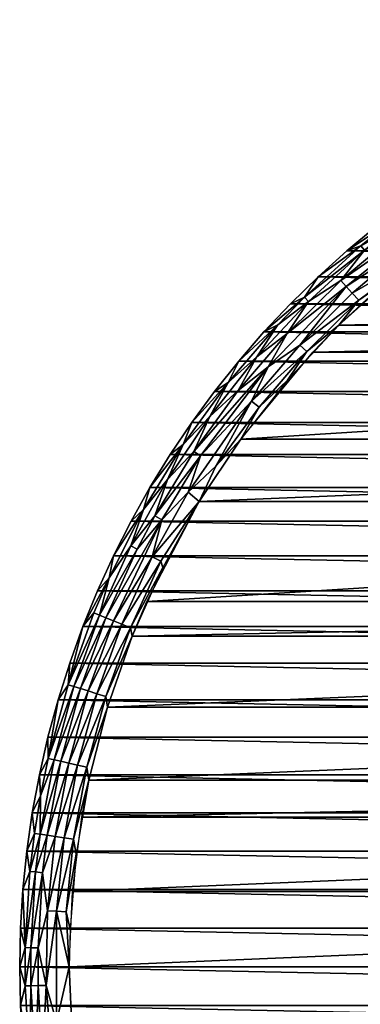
# Model space of a CAD drawing. Header units: inches. Extents: x -24 to 24, y -24 to 24.
# Tile 3 of 7: x -24 to -15.4, y -1 to 24. Entities that reach past the tile are written whole.
import ezdxf

# ---------------------------------------------------------------- set-up
doc = ezdxf.new("R2010")
doc.units = ezdxf.units.IN
doc.header["$MEASUREMENT"] = 0
doc.layers.add('AFUTL-3-EDPL', color=19, linetype='Continuous')
doc.layers.add('AFUTL-3-TPWD', color=15, linetype='Continuous')

msp = doc.modelspace()

# ---------------------------------------------------------------- meshes
at = {"layer": 'AFUTL-3-EDPL'}
mesh = msp.add_polyface(dxfattribs=at)
corners = [(-15.266, 18.152, 41.556), (-15.869, 17.387, 41.371), (-16.686, 16.856, 41.556), (-12.188, 19.205, 40.976), (-13.752, 18.118, 40.976), (-14.146, 18.275, 41.092), (-15.579, 17.069, 41.092), (-14.409, 18.615, 41.371), (-15.416, 16.89, 41.005), (-16.733, 15.586, 41.005), (-16.91, 15.751, 41.092), (-12.952, 19.87, 41.556), (-13.643, 19.184, 41.371), (-14.518, 18.756, 41.556), (-14.186, 19.359, 42.047), (-13.032, 19.994, 41.766), (-13.832, 19.45, 41.766), (-16.443, 17.482, 42.047), (-15.362, 18.265, 41.766), (-16.79, 16.961, 41.766), (-14.964, 18.764, 42.047), (-14.609, 18.873, 41.766), (-15.717, 18.138, 42.047), (-15.731, 17.236, 41.215), (-13.524, 19.017, 41.215), (-13.385, 19.921, 42.047), (-17.225, 16.045, 41.371), (-14.499, 17.526, 40.976), (-15.915, 16.252, 40.976), (-17.219, 14.863, 40.976)]
mesh.append_faces([[corners[k] for k in face] for face in [(5, 4, 6), (20, 21, 22), (7, 24, 1), (13, 7, 0), (25, 15, 14), (21, 13, 18), (6, 8, 10), (12, 24, 7), (14, 16, 20), (22, 18, 17), (16, 13, 21)]], dxfattribs={"vtx0": -1, "vtx1": -1})
mesh.append_faces([[corners[k] for k in face] for face in [(0, 1, 2), (8, 9, 10), (11, 12, 13), (17, 18, 19), (19, 0, 2), (16, 11, 13), (24, 23, 1), (1, 23, 26), (1, 26, 2), (4, 8, 6), (18, 0, 19), (8, 28, 9)]], dxfattribs={"vtx0": -1, "vtx1": -1, "vtx2": -1})
mesh.append_faces([[corners[k] for k in face] for face in [(14, 15, 16), (22, 21, 18), (18, 13, 0), (9, 28, 29), (20, 16, 21)]], dxfattribs={"vtx0": -1, "vtx2": -1})
mesh.append_faces([[corners[k] for k in face] for face in [(3, 4, 5), (7, 1, 0), (5, 6, 23), (24, 5, 23), (6, 10, 23), (12, 7, 13)]], dxfattribs={"vtx1": -1, "vtx2": -1})
mesh.append_faces([[corners[k] for k in face] for face in [(8, 27, 28), (4, 27, 8)]], dxfattribs={"vtx2": -1})
mesh = msp.add_polyface(dxfattribs=at)
corners = [(-15.731, 17.236, 41.215), (-17.706, 15.2, 41.215), (-17.225, 16.045, 41.371), (-16.91, 15.751, 41.092), (-16.733, 15.586, 41.005), (-18.13, 14.33, 41.092), (-17.94, 14.18, 41.005), (-19.03, 12.68, 41.005), (-19.589, 13.053, 41.371), (-20.255, 12.342, 41.556), (-19.189, 13.941, 41.556), (-18.724, 14.799, 41.766), (-19.644, 13.788, 42.047), (-19.065, 14.578, 42.047), (-16.443, 17.482, 42.047), (-16.79, 16.961, 41.766), (-17.143, 16.797, 42.047), (-18.468, 14.597, 41.371), (-18.455, 15.343, 42.047), (-17.464, 16.267, 41.766), (-19.861, 13.234, 41.766), (-19.735, 12.025, 41.092), (-20.702, 12.141, 42.047), (-20.19, 12.975, 42.047), (-17.814, 16.083, 42.047), (-19.419, 12.94, 41.215), (-17.997, 15.45, 41.556), (-16.686, 16.856, 41.556), (-17.219, 14.863, 40.976), (-18.402, 13.37, 40.976)]
mesh.append_faces([[corners[k] for k in face] for face in [(1, 8, 17)]], dxfattribs={"vtx0": -1})
mesh.append_faces([[corners[k] for k in face] for face in [(14, 15, 16), (24, 19, 18), (15, 27, 19), (16, 15, 24), (18, 11, 13)]], dxfattribs={"vtx0": -1, "vtx1": -1})
mesh.append_faces([[corners[k] for k in face] for face in [(0, 1, 2), (3, 4, 5), (6, 7, 5), (8, 9, 10), (18, 19, 11), (11, 20, 12), (7, 21, 5), (19, 26, 11), (0, 3, 1), (19, 27, 26), (3, 5, 1), (4, 6, 5), (11, 26, 10), (10, 20, 11), (9, 20, 10), (27, 2, 26), (26, 17, 10), (2, 17, 26), (1, 25, 8), (4, 28, 6), (29, 7, 6)]], dxfattribs={"vtx0": -1, "vtx1": -1, "vtx2": -1})
mesh.append_faces([[corners[k] for k in face] for face in [(11, 12, 13), (2, 1, 17), (20, 22, 23), (21, 25, 5), (24, 15, 19), (6, 28, 29), (20, 23, 12)]], dxfattribs={"vtx0": -1, "vtx2": -1})
mesh.append_faces([[corners[k] for k in face] for face in [(17, 8, 10), (5, 25, 1)]], dxfattribs={"vtx1": -1, "vtx2": -1})
mesh = msp.add_polyface(dxfattribs=at)
corners = [(-20.868, 11.582, 41.766), (-21.623, 10.413, 42.047), (-21.18, 11.287, 42.047), (-21.816, 8.843, 41.371), (-21.981, 8.91, 41.556), (-21.028, 10.581, 41.371), (-20.427, 10.278, 41.005), (-21.417, 8.681, 41.092), (-20.644, 10.387, 41.092), (-21.193, 8.59, 41.005), (-20.582, 11.424, 41.371), (-20.255, 12.342, 41.556), (-19.589, 13.053, 41.371), (-21.627, 8.766, 41.215), (-20.403, 11.325, 41.215), (-20.702, 12.141, 42.047), (-19.861, 13.234, 41.766), (-21.737, 9.854, 41.766), (-22.4, 8.616, 42.047), (-22.03, 9.523, 42.047), (-21.188, 10.661, 41.556), (-19.735, 12.025, 41.092), (-19.419, 12.94, 41.215), (-19.456, 11.783, 40.976), (-19.03, 12.68, 41.005), (-22.772, 7.145, 41.766), (-22.119, 8.965, 41.766), (-18.402, 13.37, 40.976), (-21.149, 8.373, 40.976), (-20.374, 10.114, 40.976)]
mesh.append_faces([[corners[k] for k in face] for face in [(3, 4, 5), (7, 13, 8), (8, 14, 21), (26, 18, 17), (5, 20, 10), (28, 9, 29), (29, 6, 23)]], dxfattribs={"vtx0": -1, "vtx1": -1})
mesh.append_faces([[corners[k] for k in face] for face in [(9, 7, 6), (10, 11, 12), (8, 13, 14), (0, 15, 16), (17, 1, 0), (5, 4, 20), (10, 20, 11), (21, 14, 22), (6, 8, 23), (23, 21, 24), (14, 10, 22), (4, 17, 20), (4, 25, 26), (20, 0, 11), (20, 17, 0), (11, 0, 16), (13, 3, 14), (22, 10, 12), (29, 9, 6)]], dxfattribs={"vtx0": -1, "vtx1": -1, "vtx2": -1})
mesh.append_faces([[corners[k] for k in face] for face in [(0, 1, 2), (6, 7, 8), (17, 18, 19), (14, 3, 5), (23, 8, 21), (4, 26, 17), (14, 5, 10), (0, 2, 15), (17, 19, 1)]], dxfattribs={"vtx0": -1, "vtx2": -1})
mesh.append_faces([[corners[k] for k in face] for face in [(27, 23, 24)]], dxfattribs={"vtx1": -1, "vtx2": -1})
mesh = msp.add_polyface(dxfattribs=at)
corners = [(-22.461, 7.047, 41.371), (-23.131, 5.244, 41.556), (-22.631, 7.1, 41.556), (-22.957, 5.205, 41.371), (-21.819, 6.846, 41.005), (-22.538, 5.11, 41.092), (-22.05, 6.918, 41.092), (-23.48, 3.354, 41.556), (-22.302, 5.056, 41.005), (-21.816, 8.843, 41.371), (-21.981, 8.91, 41.556), (-23.276, 5.277, 41.766), (-23.028, 6.762, 42.047), (-22.772, 7.145, 41.766), (-22.4, 8.616, 42.047), (-22.119, 8.965, 41.766), (-23.47, 4.329, 41.766), (-23.681, 3.899, 42.047), (-23.502, 4.862, 42.047), (-23.284, 5.817, 42.047), (-22.733, 7.695, 42.047), (-22.758, 5.16, 41.215), (-22.265, 6.986, 41.215), (-21.417, 8.681, 41.092), (-21.627, 8.766, 41.215), (-23.101, 3.3, 41.215), (-21.193, 8.59, 41.005), (-23.304, 3.329, 41.371), (-22.877, 3.268, 41.092), (-22.249, 4.729, 40.976), (-21.775, 6.574, 40.976), (-21.149, 8.373, 40.976)]
mesh.append_faces([[corners[k] for k in face] for face in [(3, 1, 0), (0, 2, 9), (5, 21, 6), (1, 11, 2), (2, 13, 10), (22, 0, 24), (21, 3, 22), (6, 22, 23), (16, 18, 11), (29, 8, 30), (30, 4, 31)]], dxfattribs={"vtx0": -1, "vtx1": -1})
mesh.append_faces([[corners[k] for k in face] for face in [(3, 7, 1), (8, 5, 4), (11, 12, 13), (13, 14, 15), (4, 6, 26), (2, 11, 13), (30, 8, 4), (31, 4, 26)]], dxfattribs={"vtx0": -1, "vtx1": -1, "vtx2": -1})
mesh.append_faces([[corners[k] for k in face] for face in [(0, 1, 2), (4, 5, 6), (9, 2, 10), (16, 17, 18), (11, 19, 12), (13, 20, 14), (6, 21, 22), (23, 22, 24), (5, 25, 21), (24, 0, 9), (22, 3, 0), (21, 27, 3), (8, 28, 5), (26, 6, 23), (1, 16, 11), (11, 18, 19), (13, 12, 20)]], dxfattribs={"vtx0": -1, "vtx2": -1})
mesh = msp.add_polyface(dxfattribs=at)
corners = [(-22.638, 3.234, 41.005), (-23.067, 1.404, 41.092), (-22.877, 3.268, 41.092), (-23.292, 1.418, 41.215), (-23.535, 0.477, 41.371), (-23.419, 2.382, 41.371), (-23.862, 0.484, 41.766), (-23.92, 1.956, 42.047), (-23.744, 2.415, 41.766), (-24, 0, 42.047), (-23.98, 0.979, 42.047), (-23.101, 3.3, 41.215), (-23.627, 3.375, 41.766), (-23.681, 3.899, 42.047), (-23.47, 4.329, 41.766), (-22.825, 1.39, 41.005), (-23.714, 0.481, 41.556), (-23.597, 2.4, 41.556), (-23.331, -0.473, 41.215), (-23.304, 3.329, 41.371), (-23.48, 3.354, 41.556), (-22.957, 5.205, 41.371), (-23.82, 2.93, 42.047), (-22.302, 5.056, 41.005), (-22.746, 0, 40.976), (-23.131, 5.244, 41.556), (-22.758, 5.16, 41.215), (-22.538, 5.11, 41.092), (-22.726, 0.953, 40.976), (-22.567, 2.851, 40.976), (-22.249, 4.729, 40.976)]
mesh.append_faces([[corners[k] for k in face] for face in [(12, 13, 14), (16, 6, 17), (19, 20, 21), (11, 19, 26), (1, 3, 2), (2, 11, 27), (17, 8, 20), (28, 15, 29), (29, 0, 30), (5, 17, 19), (8, 22, 12)]], dxfattribs={"vtx0": -1, "vtx1": -1})
mesh.append_faces([[corners[k] for k in face] for face in [(3, 4, 5), (6, 7, 8), (2, 3, 11), (15, 1, 0), (18, 4, 3), (0, 2, 23), (24, 1, 15), (17, 6, 8), (20, 14, 25), (4, 16, 5), (3, 5, 11), (1, 18, 3), (29, 15, 0), (30, 0, 23)]], dxfattribs={"vtx0": -1, "vtx1": -1, "vtx2": -1})
mesh.append_faces([[corners[k] for k in face] for face in [(0, 1, 2), (6, 9, 10), (5, 16, 17), (8, 7, 22), (20, 12, 14), (19, 17, 20), (11, 5, 19), (6, 10, 7), (12, 22, 13), (20, 8, 12)]], dxfattribs={"vtx0": -1, "vtx2": -1})
mesh.append_faces([[corners[k] for k in face] for face in [(28, 24, 15)]], dxfattribs={"vtx1": -1, "vtx2": -1})
mesh = msp.add_polyface(dxfattribs=at)
corners = [(-23.101, -3.3, 41.215), (-23.067, -1.404, 41.092), (-22.877, -3.268, 41.092), (-23.535, -0.477, 41.371), (-23.331, -0.473, 41.215), (-23.419, -2.382, 41.371), (-23.82, -2.93, 42.047), (-23.744, -2.415, 41.766), (-23.47, -4.329, 41.766), (-23.98, -0.979, 42.047), (-23.862, -0.484, 41.766), (-22.666, -1.903, 40.976), (-22.746, 0, 40.976), (-23.681, -3.899, 42.047), (-23.714, -0.481, 41.556), (-23.597, -2.4, 41.556), (-23.067, 1.404, 41.092), (-23.48, -3.354, 41.556), (-23.304, -3.329, 41.371), (-23.131, -5.244, 41.556), (-23.92, -1.956, 42.047), (-22.758, -5.16, 41.215), (-22.428, -3.793, 40.976), (-23.535, 0.477, 41.371), (-23.714, 0.481, 41.556), (-23.862, 0.484, 41.766), (-24, 0, 42.047), (-22.957, -5.205, 41.371), (-22.538, -5.11, 41.092), (-23.502, -4.862, 42.047)]
mesh.append_faces([[corners[k] for k in face] for face in [(8, 15, 17)]], dxfattribs={"vtx0": -1})
mesh.append_faces([[corners[k] for k in face] for face in [(3, 4, 5), (1, 11, 2), (6, 8, 13), (14, 3, 15), (9, 7, 20), (0, 2, 21), (10, 26, 25), (18, 0, 27), (2, 22, 28), (15, 5, 17), (14, 10, 24), (3, 14, 23), (5, 0, 18), (13, 8, 29), (20, 7, 6), (26, 10, 9)]], dxfattribs={"vtx0": -1, "vtx1": -1})
mesh.append_faces([[corners[k] for k in face] for face in [(6, 7, 8), (9, 10, 7), (12, 1, 16), (17, 18, 19), (7, 15, 8), (5, 4, 0), (10, 14, 7)]], dxfattribs={"vtx0": -1, "vtx1": -1, "vtx2": -1})
mesh.append_faces([[corners[k] for k in face] for face in [(0, 1, 2), (1, 12, 11), (15, 3, 5), (2, 11, 22), (7, 14, 15), (23, 14, 24), (24, 10, 25), (4, 3, 23), (17, 5, 18)]], dxfattribs={"vtx0": -1, "vtx2": -1})
mesh.append_faces([[corners[k] for k in face] for face in [(8, 17, 19), (4, 1, 0), (1, 4, 16)]], dxfattribs={"vtx1": -1, "vtx2": -1})
at = {"layer": 'AFUTL-3-TPWD'}
mesh = msp.add_polyface(dxfattribs=at)
corners = [(-22.746, 0, 40.976), (-0.476, 22.741, 40.976), (0.476, -22.741, 40.976), (22.746, 0, 40.976), (-22.03, 9.523, 42.047), (0.49, 23.995, 42.047), (-0.49, -23.995, 42.047), (22.03, 9.523, 42.047), (-18.402, 13.37, 40.976), (18.402, -13.37, 40.976), (-18.402, -13.37, 40.976), (18.402, 13.37, 40.976), (-11.716, 20.946, 42.047), (11.716, -20.946, 42.047), (11.716, 20.946, 42.047), (-11.716, -20.946, 42.047), (-23.92, -1.956, 42.047), (23.92, -1.956, 42.047), (-8.814, -20.969, 40.976), (8.814, 20.969, 40.976), (8.814, -20.969, 40.976), (-8.814, 20.969, 40.976), (22.03, -9.523, 42.047), (-22.03, -9.523, 42.047), (-21.775, 6.574, 40.976), (21.775, -6.574, 40.976), (-21.775, -6.574, 40.976), (21.775, 6.574, 40.976), (-16.443, -17.482, 42.047), (16.443, 17.482, 42.047), (16.443, -17.482, 42.047), (-16.443, 17.482, 42.047), (13.752, 18.118, 40.976), (-13.752, -18.118, 40.976), (13.752, -18.118, 40.976), (-13.752, 18.118, 40.976), (4.382, -23.597, 42.047), (-4.382, 23.597, 42.047), (-8.157, -22.571, 42.047), (8.157, 22.571, 42.047), (8.157, -22.571, 42.047), (-8.157, 22.571, 42.047), (-23.92, 1.956, 42.047), (23.92, 1.956, 42.047), (-4.382, -23.597, 42.047), (4.382, 23.597, 42.047), (-23.502, 4.862, 42.047), (23.502, -4.862, 42.047), (23.502, 4.862, 42.047), (-23.502, -4.862, 42.047), (14.186, 19.359, 42.047), (-14.186, -19.359, 42.047), (-14.186, 19.359, 42.047), (14.186, -19.359, 42.047), (18.455, 15.343, 42.047), (-18.455, -15.343, 42.047), (18.455, -15.343, 42.047), (-18.455, 15.343, 42.047), (22.428, 3.793, 40.976), (-22.428, -3.793, 40.976), (-22.428, 3.793, 40.976), (22.428, -3.793, 40.976), (-6.117, 21.908, 40.976), (6.117, -21.908, 40.976), (-6.117, -21.908, 40.976), (6.117, 21.908, 40.976), (16.581, -15.571, 40.976), (-16.581, 15.571, 40.976), (16.581, 15.571, 40.976), (-16.581, -15.571, 40.976), (21.18, -11.287, 42.047), (-21.18, 11.287, 42.047), (21.18, 11.287, 42.047), (-21.18, -11.287, 42.047), (23.028, -6.762, 42.047), (-23.028, 6.762, 42.047), (-23.028, -6.762, 42.047), (23.028, 6.762, 42.047), (24, 0, 42.047), (-24, 0, 42.047), (20.19, -12.975, 42.047), (-20.19, 12.975, 42.047), (-20.19, -12.975, 42.047), (20.19, 12.975, 42.047), (-9.97, 21.831, 42.047), (9.97, -21.831, 42.047), (9.97, 21.831, 42.047), (-9.97, -21.831, 42.047), (-1.428, -22.701, 40.976), (1.428, 22.701, 40.976), (19.456, 11.783, 40.976), (-19.456, -11.783, 40.976), (19.456, -11.783, 40.976), (-19.456, 11.783, 40.976), (-10.538, -20.158, 40.976), (10.538, 20.158, 40.976), (-10.538, 20.158, 40.976), (10.538, -20.158, 40.976), (-21.149, 8.373, 40.976), (21.149, -8.373, 40.976), (21.149, 8.373, 40.976), (-21.149, -8.373, 40.976), (4.262, -22.343, 40.976), (-4.262, 22.343, 40.976), (4.262, 22.343, 40.976), (-4.262, -22.343, 40.976), (-22.666, 1.903, 40.976), (22.666, -1.903, 40.976), (-22.666, -1.903, 40.976), (22.666, 1.903, 40.976), (14.964, 18.764, 42.047), (-14.964, -18.764, 42.047), (14.964, -18.764, 42.047), (-14.964, 18.764, 42.047), (0.49, -23.995, 42.047), (-0.49, 23.995, 42.047), (-1.468, -23.955, 42.047), (1.468, 23.955, 42.047), (-1.468, 23.955, 42.047), (1.468, -23.955, 42.047), (19.065, 14.578, 42.047), (-19.065, -14.578, 42.047), (19.065, -14.578, 42.047), (-19.065, 14.578, 42.047), (5.34, 23.398, 42.047), (-5.34, -23.398, 42.047), (5.34, -23.398, 42.047), (-5.34, 23.398, 42.047), (19.644, 13.788, 42.047), (-19.644, -13.788, 42.047), (19.644, -13.788, 42.047), (-19.644, 13.788, 42.047), (-2.444, -23.875, 42.047), (2.444, 23.875, 42.047), (-2.444, 23.875, 42.047), (2.444, -23.875, 42.047), (-17.143, -16.797, 42.047), (17.143, 16.797, 42.047), (17.143, -16.797, 42.047), (-17.143, 16.797, 42.047), (23.82, -2.93, 42.047), (-23.82, 2.93, 42.047), (23.82, 2.93, 42.047), (-23.82, -2.93, 42.047), (13.385, -19.921, 42.047), (-13.385, 19.921, 42.047), (13.385, 19.921, 42.047), (-13.385, -19.921, 42.047), (22.4, 8.616, 42.047), (-22.4, -8.616, 42.047), (-22.4, 8.616, 42.047), (22.4, -8.616, 42.047), (-9.071, -22.22, 42.047), (9.071, 22.22, 42.047), (-9.071, 22.22, 42.047), (9.071, -22.22, 42.047), (-21.623, -10.413, 42.047), (21.623, 10.413, 42.047), (21.623, -10.413, 42.047), (-21.623, 10.413, 42.047), (6.29, 23.161, 42.047), (-6.29, -23.161, 42.047), (-6.29, 23.161, 42.047), (6.29, -23.161, 42.047), (-17.814, 16.083, 42.047), (17.814, -16.083, 42.047), (-17.814, -16.083, 42.047), (17.814, 16.083, 42.047), (-7.23, 22.885, 42.047), (7.23, -22.885, 42.047), (-7.23, -22.885, 42.047), (7.23, 22.885, 42.047), (20.702, 12.141, 42.047), (-20.702, -12.141, 42.047), (-20.702, 12.141, 42.047), (20.702, -12.141, 42.047), (22.733, 7.695, 42.047), (-22.733, -7.695, 42.047), (-22.733, 7.695, 42.047), (22.733, -7.695, 42.047), (15.717, -18.138, 42.047), (-15.717, 18.138, 42.047), (15.717, 18.138, 42.047), (-15.717, -18.138, 42.047), (10.852, -21.406, 42.047), (-10.852, 21.406, 42.047), (10.852, 21.406, 42.047), (-10.852, -21.406, 42.047), (23.284, 5.817, 42.047), (-23.284, -5.817, 42.047), (23.284, -5.817, 42.047), (-23.284, 5.817, 42.047), (23.98, 0.979, 42.047), (-23.98, -0.979, 42.047), (23.98, -0.979, 42.047), (-23.98, 0.979, 42.047), (12.561, -20.451, 42.047), (-12.561, 20.451, 42.047), (12.561, 20.451, 42.047), (-12.561, -20.451, 42.047), (-23.681, -3.899, 42.047), (23.681, 3.899, 42.047), (-23.681, 3.899, 42.047), (23.681, -3.899, 42.047), (-3.416, 23.756, 42.047), (3.416, -23.756, 42.047), (-3.416, -23.756, 42.047), (3.416, 23.756, 42.047), (1.428, -22.701, 40.976), (-1.428, 22.701, 40.976), (11.373, 19.699, 40.976), (-11.373, -19.699, 40.976), (-11.373, 19.699, 40.976), (11.373, -19.699, 40.976), (-20.78, 9.252, 40.976), (20.78, -9.252, 40.976), (20.78, 9.252, 40.976), (-20.78, -9.252, 40.976), (-15.915, 16.252, 40.976), (15.915, -16.252, 40.976), (15.915, 16.252, 40.976), (-15.915, -16.252, 40.976), (-15.22, 16.904, 40.976), (15.22, -16.904, 40.976), (15.22, 16.904, 40.976), (-15.22, -16.904, 40.976), (-3.323, 22.502, 40.976), (3.323, -22.502, 40.976), (3.323, 22.502, 40.976), (-3.323, -22.502, 40.976), (12.188, 19.205, 40.976), (-12.188, -19.205, 40.976), (-12.188, 19.205, 40.976), (12.188, -19.205, 40.976), (7.929, -21.32, 40.976), (-7.929, 21.32, 40.976), (7.929, 21.32, 40.976), (-7.929, -21.32, 40.976), (-22.249, 4.729, 40.976), (22.249, -4.729, 40.976), (22.249, 4.729, 40.976), (-22.249, -4.729, 40.976), (14.499, 17.526, 40.976)]
mesh.append_faces([[corners[k] for k in face] for face in [(114, 116, 6), (115, 117, 5), (88, 208, 2), (89, 209, 1)]], dxfattribs={"vtx0": -1})
mesh.append_faces([[corners[k] for k in face] for face in [(224, 222, 242), (225, 223, 33), (80, 82, 130), (81, 83, 131), (217, 215, 91), (216, 214, 90), (84, 86, 154), (85, 87, 155), (75, 77, 178), (74, 76, 179), (108, 107, 59), (109, 106, 58), (180, 183, 112), (181, 182, 113), (32, 35, 230), (33, 34, 231), (169, 170, 163), (168, 171, 162), (193, 194, 79), (205, 206, 135), (204, 207, 134), (141, 142, 202), (140, 143, 203), (197, 198, 12), (196, 199, 13), (165, 166, 138), (164, 167, 139), (240, 238, 27), (241, 239, 26), (237, 234, 64), (236, 235, 65), (11, 8, 68), (10, 9, 69), (22, 23, 158), (4, 7, 159), (47, 49, 190), (46, 48, 191), (79, 78, 195), (70, 73, 175), (71, 72, 174), (185, 186, 84), (184, 187, 85), (229, 208, 88), (228, 209, 89), (90, 93, 11), (91, 92, 10), (94, 97, 18), (95, 96, 19), (27, 24, 100), (26, 25, 101), (65, 62, 104), (64, 63, 105), (0, 3, 108), (3, 0, 109), (112, 111, 53), (113, 110, 52), (118, 117, 115), (119, 116, 114), (122, 121, 56), (123, 120, 57), (126, 125, 36), (127, 124, 37), (130, 129, 122), (131, 128, 123), (134, 133, 118), (135, 132, 119), (138, 136, 30), (139, 137, 31), (17, 16, 140), (42, 43, 141), (53, 51, 144), (52, 50, 145), (150, 148, 4), (151, 149, 22), (154, 153, 41), (155, 152, 40), (158, 156, 70), (159, 157, 71), (162, 160, 127), (163, 161, 126), (57, 54, 164), (56, 55, 165), (41, 39, 168), (40, 38, 169), (174, 172, 81), (175, 173, 80), (178, 176, 150), (179, 177, 151), (30, 28, 180), (31, 29, 181), (13, 15, 184), (12, 14, 185), (190, 189, 74), (191, 188, 75), (194, 193, 17), (195, 192, 42), (144, 147, 196), (145, 146, 197), (202, 201, 46), (203, 200, 47), (37, 45, 204), (36, 44, 205), (210, 212, 95), (211, 213, 94), (100, 98, 216), (101, 99, 217), (68, 67, 220), (69, 66, 221), (220, 218, 224), (221, 219, 225), (104, 103, 228), (105, 102, 229), (230, 232, 210), (231, 233, 211), (19, 21, 236), (18, 20, 237), (58, 60, 240), (59, 61, 241), (242, 35, 32)]], dxfattribs={"vtx0": -1, "vtx1": -1})
mesh.append_faces([[corners[k] for k in face] for face in [(90, 214, 93), (91, 215, 92), (131, 83, 128), (130, 82, 129), (178, 77, 176), (33, 223, 34), (242, 222, 35), (229, 227, 208), (228, 226, 209), (179, 76, 177), (58, 106, 60), (59, 107, 61), (112, 183, 111), (113, 182, 110), (231, 34, 233), (230, 35, 232), (163, 170, 161), (162, 171, 160), (155, 87, 152), (154, 86, 153), (195, 78, 192), (202, 142, 201), (203, 143, 200), (12, 198, 14), (13, 199, 15), (139, 167, 137), (138, 166, 136), (27, 238, 24), (26, 239, 25), (65, 235, 62), (64, 234, 63), (69, 9, 66), (68, 8, 67), (159, 7, 157), (158, 23, 156), (190, 49, 189), (191, 48, 188), (79, 194, 78), (175, 73, 173), (174, 72, 172), (84, 186, 86), (85, 187, 87), (10, 92, 9), (11, 93, 8), (19, 96, 21), (18, 97, 20), (100, 24, 98), (101, 25, 99), (105, 63, 102), (104, 62, 103), (109, 0, 106), (108, 3, 107), (52, 110, 50), (53, 111, 51), (135, 206, 132), (134, 207, 133), (57, 120, 54), (56, 121, 55), (37, 124, 45), (36, 125, 44), (123, 128, 120), (122, 129, 121), (119, 132, 116), (118, 133, 117), (30, 136, 28), (31, 137, 29), (141, 43, 142), (140, 16, 143), (145, 50, 146), (144, 51, 147), (4, 148, 7), (22, 149, 23), (40, 152, 38), (41, 153, 39), (70, 156, 73), (71, 157, 72), (127, 160, 124), (126, 161, 125), (165, 55, 166), (164, 54, 167), (169, 38, 170), (168, 39, 171), (81, 172, 83), (80, 173, 82), (150, 176, 148), (151, 177, 149), (181, 29, 182), (180, 28, 183), (185, 14, 186), (184, 15, 187), (75, 188, 77), (74, 189, 76), (42, 192, 43), (17, 193, 16), (197, 146, 198), (196, 147, 199), (47, 200, 49), (46, 201, 48), (205, 44, 206), (204, 45, 207), (95, 212, 96), (94, 213, 97), (216, 98, 214), (217, 99, 215), (220, 67, 218), (221, 66, 219), (224, 218, 222), (225, 219, 223), (228, 103, 226), (229, 102, 227), (210, 232, 212), (211, 233, 213), (237, 20, 234), (236, 21, 235), (240, 60, 238), (241, 61, 239)]], dxfattribs={"vtx0": -1, "vtx2": -1})

doc.saveas('drawing.dxf')
